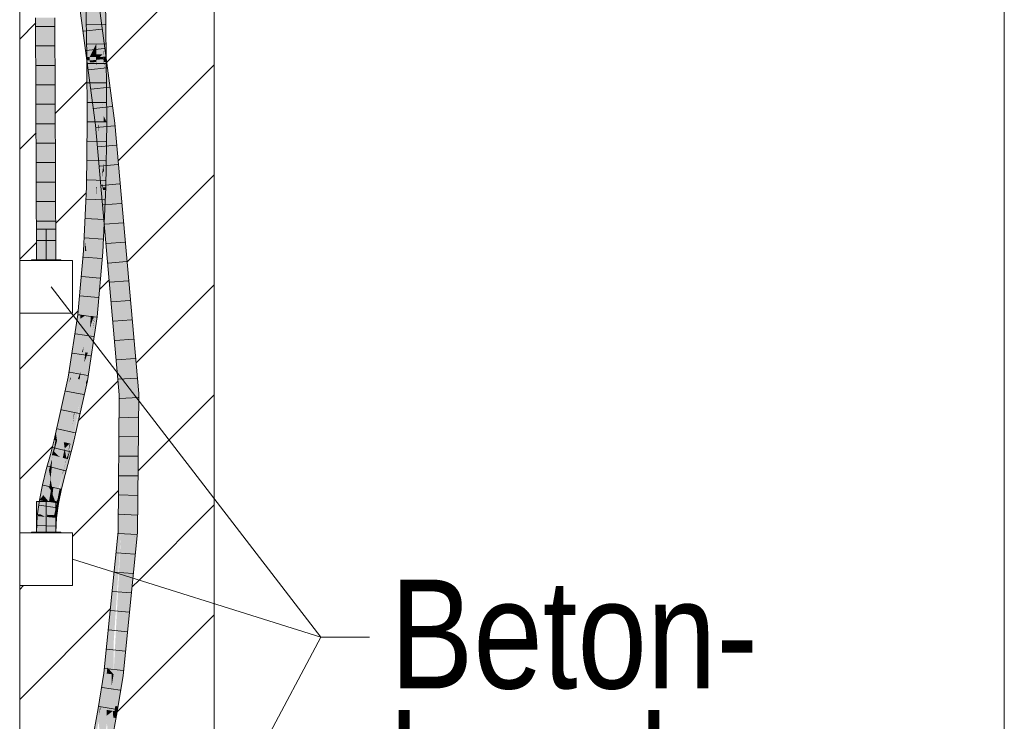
# Model space of a CAD drawing. Extents: x -620 to 3480, y 62 to 1102.
# Tile 121 of 256: x 178 to 191, y 707 to 716. Entities that reach past the tile are written whole.
import ezdxf
from ezdxf.lldxf.tags import DXFTag

# ---------------------------------------------------------------- set-up
doc = ezdxf.new("R2010")
doc.units = 0
doc.layers.get('0').update_dxf_attribs({"lineweight": 13})
for name, color, linetype, lineweight, true_color in [('E_Betonbaudose', 1, 'Continuous', 13, 0xff0000), ('E_Detail_Beschriftung', 7, 'Continuous', 13, 0x009900), ('E_Detail_Wandschraffur', 7, 'Continuous', 5, 0xc0c0c0), ('E_Leerrohr 25-A06G9STU8I', 7, 'Continuous', 9, 0xff8000), ('E_Leerrohr 25-Shading', 7, 'Continuous', 9, 0xff8000)]:
    doc.layers.add(name, color=color, linetype=linetype, lineweight=lineweight, true_color=true_color)
doc.layers.add('E_Detail_Linie_Text_Bem', color=7, linetype='Continuous', lineweight=13)
doc.styles.get("Standard").update_dxf_attribs({"font": 'ARIALN.TTF'})
tags = doc.linetypes.add('fein_strichliert', pattern=[4, 1, -2, 1]).pattern_tags.tags
tags[8:9] = [DXFTag(74, 4), DXFTag(75, 0), DXFTag(340, '0'), DXFTag(46, 0.0), DXFTag(50, 0.0), DXFTag(44, 0.0), DXFTag(45, 0.0)]
tags[6:7] = [DXFTag(74, 4), DXFTag(75, 0), DXFTag(340, '0'), DXFTag(46, 0.0), DXFTag(50, 0.0), DXFTag(44, 0.0), DXFTag(45, 0.0)]
tags[4:5] = [DXFTag(74, 4), DXFTag(75, 0), DXFTag(340, '0'), DXFTag(46, 0.0), DXFTag(50, 0.0), DXFTag(44, 0.0), DXFTag(45, 0.0)]
tags = doc.linetypes.add('fein_strichliert-A06G9STX8I', pattern=[4, 1, -2, 1]).pattern_tags.tags
tags[8:9] = [DXFTag(74, 4), DXFTag(75, 0), DXFTag(340, '0'), DXFTag(46, 0.0), DXFTag(50, 0.0), DXFTag(44, 0.0), DXFTag(45, 0.0)]
tags[6:7] = [DXFTag(74, 4), DXFTag(75, 0), DXFTag(340, '0'), DXFTag(46, 0.0), DXFTag(50, 0.0), DXFTag(44, 0.0), DXFTag(45, 0.0)]
tags[4:5] = [DXFTag(74, 4), DXFTag(75, 0), DXFTag(340, '0'), DXFTag(46, 0.0), DXFTag(50, 0.0), DXFTag(44, 0.0), DXFTag(45, 0.0)]
tags = doc.linetypes.add('STRICHPUNKT2-A06G9STV8I', pattern=[12.7, 6.35, -3.175, 0, -3.175]).pattern_tags.tags
tags[10:11] = [DXFTag(74, 4), DXFTag(75, 0), DXFTag(340, '0'), DXFTag(46, 0.0), DXFTag(50, 0.0), DXFTag(44, 0.0), DXFTag(45, 0.0)]
tags[8:9] = [DXFTag(74, 4), DXFTag(75, 0), DXFTag(340, '0'), DXFTag(46, 0.0), DXFTag(50, 0.0), DXFTag(44, 0.0), DXFTag(45, 0.0)]
tags[6:7] = [DXFTag(74, 4), DXFTag(75, 0), DXFTag(340, '0'), DXFTag(46, 0.0), DXFTag(50, 0.0), DXFTag(44, 0.0), DXFTag(45, 0.0)]
tags[4:5] = [DXFTag(74, 4), DXFTag(75, 0), DXFTag(340, '0'), DXFTag(46, 0.0), DXFTag(50, 0.0), DXFTag(44, 0.0), DXFTag(45, 0.0)]

# ---------------------------------------------------------------- blocks, each defined once
blk = doc.blocks.new('Shading-A06G9SG38I', base_point=(178.739, 735.424))
at = {"layer": 'E_Leerrohr 25-Shading', "color": 31, "true_color": 0xfabd7f}
for points in [[(179.161, 716.267), (179.362, 715.426), (179.248, 716.278)], [(179.45, 715.43), (179.336, 716.29), (179.362, 715.426), (179.248, 716.278)], [(179.357, 715.542), (179.368, 715.563), (179.304, 716.27), (179.358, 716.271)], [(179.456, 715.562), (179.446, 716.272), (179.368, 715.563), (179.358, 716.271)], [(179.161, 716.267), (179.359, 715.355), (179.362, 715.426), (179.364, 715.356)], [(179.359, 715.355), (179.161, 716.267), (179.283, 715.35)], [(179.282, 715.394), (179.357, 715.542), (179.27, 716.269), (179.304, 716.27)], [(178.635, 712.786), (178.723, 712.786), (178.622, 715.899), (178.71, 715.899)], [(178.71, 715.899), (178.723, 712.786), (178.719, 715.899)], [(178.719, 715.899), (178.723, 712.786), (178.732, 715.899)], [(178.723, 712.786), (178.812, 712.786), (178.732, 715.899), (178.799, 715.899)], [(179.365, 715.395), (179.366, 715.426), (179.282, 715.394), (179.357, 715.542)], [(179.366, 715.426), (179.368, 715.563), (179.357, 715.542)], [(179.37, 715.395), (179.368, 715.563), (179.365, 715.395)], [(179.459, 715.396), (179.456, 715.562), (179.37, 715.395), (179.368, 715.563)], [(179.365, 715.395), (179.282, 715.394), (179.348, 714.555), (179.287, 714.556)], [(179.376, 714.555), (179.37, 715.395), (179.348, 714.555), (179.365, 715.395)], [(179.365, 715.356), (179.362, 715.426), (179.364, 715.356)], [(179.371, 715.356), (179.362, 715.426), (179.365, 715.356)], [(179.362, 715.426), (179.371, 715.356), (179.366, 715.426)], [(179.371, 715.356), (179.45, 715.43), (179.366, 715.426)], [(179.459, 715.365), (179.459, 715.396), (179.371, 715.359), (179.37, 715.395)], [(179.37, 715.395), (179.376, 714.555), (179.379, 714.555)], [(179.45, 715.43), (179.371, 715.356), (179.459, 715.363), (179.453, 714.74)], [(179.286, 715.323), (179.365, 715.329), (179.283, 715.35), (179.359, 715.355)], [(179.286, 715.323), (179.393, 714.522), (179.329, 715.326)], [(179.393, 714.522), (179.365, 715.329), (179.329, 715.326)], [(179.359, 715.355), (179.365, 715.329), (179.364, 715.356)], [(179.365, 715.329), (179.366, 715.329), (179.364, 715.356), (179.365, 715.356)], [(179.371, 715.356), (179.365, 715.356), (179.377, 715.272)], [(179.377, 715.272), (179.365, 715.356), (179.428, 714.526), (179.4, 714.523)], [(179.4, 714.523), (179.366, 715.329), (179.393, 714.522), (179.365, 715.329)], [(179.371, 715.359), (179.464, 714.555), (179.459, 715.365)], [(179.371, 715.359), (179.376, 714.883), (179.464, 714.555), (179.401, 714.555)], [(179.447, 714.781), (179.371, 715.356), (179.377, 715.272), (179.371, 715.356)], [(179.454, 714.529), (179.448, 714.777), (179.428, 714.526), (179.377, 715.272)], [(179.447, 714.781), (179.377, 715.272), (179.448, 714.777)], [(179.453, 714.74), (179.481, 714.532), (179.459, 715.363), (179.478, 715.222)], [(179.568, 714.541), (179.478, 715.222), (179.515, 714.535)], [(179.478, 715.222), (179.481, 714.532), (179.515, 714.535)], [(179.376, 714.883), (179.379, 714.555), (179.401, 714.555)], [(179.448, 714.777), (179.453, 714.74), (179.447, 714.781)], [(179.453, 714.74), (179.448, 714.777), (179.46, 714.529), (179.454, 714.529)], [(179.46, 714.529), (179.481, 714.532), (179.453, 714.74)], [(179.348, 714.555), (179.287, 714.556), (179.323, 713.722), (179.277, 713.724)], [(179.365, 713.721), (179.376, 714.555), (179.323, 713.722), (179.348, 714.555)], [(179.376, 714.555), (179.365, 713.721), (179.373, 713.721)], [(179.379, 713.721), (179.379, 714.555), (179.373, 713.721), (179.376, 714.555)], [(179.379, 713.721), (179.401, 714.555), (179.379, 714.555)], [(179.379, 713.721), (179.447, 713.719), (179.401, 714.555), (179.45, 713.882)], [(179.4, 714.523), (179.393, 714.522), (179.403, 714.411)], [(179.446, 713.919), (179.454, 713.975), (179.4, 714.523), (179.428, 714.526)], [(179.446, 713.919), (179.4, 714.523), (179.403, 714.411)], [(179.401, 714.555), (179.45, 713.882), (179.427, 714.555), (179.451, 713.919)], [(179.451, 713.919), (179.463, 714.555), (179.427, 714.555)], [(179.454, 713.975), (179.463, 714.03), (179.428, 714.526), (179.454, 714.529)], [(179.453, 713.864), (179.463, 714.555), (179.451, 713.919)], [(179.463, 714.555), (179.453, 713.848), (179.464, 714.555), (179.455, 713.824)], [(179.46, 714.529), (179.454, 714.529), (179.475, 713.92), (179.465, 713.92)], [(179.475, 713.92), (179.535, 713.922), (179.46, 714.529), (179.481, 714.532)], [(179.515, 714.535), (179.481, 714.532), (179.535, 713.922)], [(179.877, 711.065), (179.568, 714.541), (179.535, 713.922), (179.515, 714.535)], [(179.46, 713.92), (179.463, 714.03), (179.457, 713.92), (179.454, 713.975)], [(179.465, 713.92), (179.463, 714.03), (179.46, 713.92)], [(179.454, 713.975), (179.446, 713.919), (179.457, 713.92)], [(179.449, 713.919), (179.446, 713.919), (179.45, 713.877)], [(179.455, 713.856), (179.449, 713.919), (179.455, 713.824), (179.45, 713.877)], [(179.454, 713.919), (179.449, 713.919), (179.455, 713.856)], [(179.449, 713.833), (179.451, 713.719), (179.45, 713.882), (179.453, 713.848)], [(179.45, 713.882), (179.453, 713.848), (179.451, 713.919), (179.453, 713.864)], [(179.469, 713.692), (179.465, 713.92), (179.455, 713.856), (179.454, 713.919)], [(179.474, 713.92), (179.465, 713.92), (179.484, 713.52), (179.469, 713.692)], [(179.475, 713.92), (179.474, 713.92), (179.485, 713.525), (179.484, 713.52)], [(179.483, 713.92), (179.475, 713.92), (179.492, 713.585), (179.485, 713.525)], [(179.492, 713.585), (179.535, 713.922), (179.483, 713.92)], [(179.535, 713.922), (179.492, 713.585), (179.7, 711.055), (179.499, 713.351)], [(179.877, 711.065), (179.535, 713.922), (179.788, 711.06)], [(179.535, 713.922), (179.7, 711.055), (179.788, 711.06)], [(179.447, 713.719), (179.451, 713.719), (179.449, 713.833)], [(179.453, 713.848), (179.451, 713.719), (179.455, 713.824), (179.453, 713.719)], [(179.469, 713.692), (179.455, 713.856), (179.47, 713.655), (179.455, 713.824)], [(179.323, 713.722), (179.277, 713.724), (179.285, 712.896), (179.239, 712.899)], [(179.328, 712.893), (179.365, 713.721), (179.285, 712.896), (179.323, 713.722)], [(179.365, 713.721), (179.328, 712.893), (179.341, 712.892)], [(179.371, 713.622), (179.365, 713.721), (179.357, 712.891), (179.341, 712.892)], [(179.357, 712.891), (179.367, 712.89), (179.371, 713.622), (179.377, 713.53)], [(179.373, 713.721), (179.365, 713.721), (179.371, 713.622)], [(179.379, 713.721), (179.373, 713.721), (179.377, 713.53), (179.371, 713.622)], [(179.377, 713.53), (179.447, 713.719), (179.379, 713.721)], [(179.377, 713.53), (179.416, 712.887), (179.447, 713.719), (179.427, 713.141)], [(179.447, 713.719), (179.427, 713.141), (179.451, 713.719), (179.452, 713.685)], [(179.452, 713.685), (179.453, 713.719), (179.451, 713.719)], [(179.47, 713.655), (179.485, 713.481), (179.469, 713.692), (179.484, 713.52)], [(179.367, 712.89), (179.416, 712.887), (179.377, 713.53)], [(179.492, 713.585), (179.484, 713.52), (179.499, 713.351)], [(179.484, 713.52), (179.485, 713.481), (179.499, 713.351), (179.5, 713.314)], [(179.5, 713.314), (179.7, 711.055), (179.499, 713.351)], [(179.263, 712.897), (179.239, 712.899), (179.17, 712.081), (179.165, 712.081)], [(179.229, 712.074), (179.285, 712.896), (179.17, 712.081), (179.263, 712.897)], [(179.253, 712.071), (179.328, 712.893), (179.229, 712.074), (179.285, 712.896)], [(179.328, 712.893), (179.253, 712.071), (179.272, 712.069)], [(179.298, 712.065), (179.341, 712.892), (179.272, 712.069), (179.328, 712.893)], [(179.322, 712.063), (179.357, 712.891), (179.298, 712.065), (179.341, 712.892)], [(179.335, 712.061), (179.367, 712.89), (179.322, 712.063), (179.357, 712.891)], [(179.341, 712.06), (179.416, 712.887), (179.335, 712.061), (179.367, 712.89)], [(179.044, 711.271), (179.054, 711.269), (179.165, 712.081), (179.163, 712.029)], [(179.163, 712.029), (179.054, 711.269), (179.139, 711.448), (179.106, 711.259)], [(179.229, 712.074), (179.163, 712.029), (179.204, 711.819), (179.139, 711.448)], [(179.165, 712.081), (179.163, 712.029), (179.17, 712.081)], [(179.163, 712.029), (179.229, 712.074), (179.17, 712.081)], [(179.183, 711.601), (179.253, 712.071), (179.229, 712.074)], [(179.253, 712.071), (179.183, 711.601), (179.205, 711.668)], [(179.244, 711.787), (179.272, 712.069), (179.205, 711.668), (179.253, 712.071)], [(179.286, 711.912), (179.298, 712.065), (179.244, 711.787), (179.272, 712.069)], [(179.304, 711.817), (179.318, 712.01), (179.26, 711.594), (179.286, 711.912)], [(179.322, 712.063), (179.298, 712.065), (179.318, 712.01), (179.286, 711.912)], [(179.335, 712.061), (179.318, 712.01), (179.33, 711.989), (179.304, 711.817)], [(179.318, 712.01), (179.335, 712.061), (179.322, 712.063)], [(179.33, 711.989), (179.341, 712.06), (179.335, 712.061)], [(179.26, 711.594), (179.286, 711.912), (179.226, 711.597), (179.244, 711.787)], [(179.139, 711.448), (179.131, 711.255), (179.204, 711.819), (179.183, 711.601)], [(179.226, 711.597), (179.244, 711.787), (179.196, 711.6), (179.205, 711.668)], [(179.304, 711.817), (179.26, 711.594), (179.271, 711.593)], [(179.196, 711.6), (179.183, 711.601), (179.166, 711.348), (179.131, 711.255)], [(179.226, 711.597), (179.196, 711.6), (179.214, 711.472), (179.166, 711.348)], [(179.205, 711.668), (179.183, 711.601), (179.196, 711.6)], [(179.26, 711.594), (179.214, 711.472), (179.218, 711.238), (179.191, 711.243)], [(179.214, 711.472), (179.26, 711.594), (179.226, 711.597)], [(179.26, 711.594), (179.218, 711.238), (179.247, 711.436)], [(179.247, 711.436), (179.271, 711.593), (179.26, 711.594)], [(179.191, 711.243), (179.214, 711.472), (179.154, 711.25), (179.166, 711.348)], [(179.106, 711.259), (179.131, 711.255), (179.139, 711.448)], [(179.166, 711.348), (179.131, 711.255), (179.154, 711.25)], [(178.991, 710.916), (179.054, 711.269), (178.864, 710.464), (179.044, 711.271)], [(178.908, 710.454), (178.933, 710.448), (179.054, 711.269), (179.106, 711.259)], [(179.106, 711.259), (178.933, 710.448), (179.035, 710.828), (178.945, 710.445)], [(179.106, 711.259), (179.035, 710.828), (179.131, 711.255)], [(179.051, 710.825), (179.131, 711.255), (179.035, 710.828)], [(179.064, 710.673), (179.036, 710.424), (179.191, 711.243), (179.151, 710.941)], [(179.081, 710.818), (179.131, 711.255), (179.051, 710.825)], [(179.064, 710.673), (179.191, 711.243), (179.154, 711.25)], [(179.154, 711.25), (179.131, 711.255), (179.087, 710.817), (179.081, 710.818)], [(179.151, 710.941), (179.218, 711.238), (179.191, 711.243)], [(179.788, 711.06), (179.7, 711.055), (179.775, 709.288), (179.686, 709.292)], [(179.788, 711.06), (179.788, 711.06), (179.86, 709.283), (179.775, 709.288)], [(179.863, 709.283), (179.877, 711.065), (179.86, 709.283), (179.788, 711.06)], [(178.908, 710.454), (178.991, 710.916), (178.864, 710.464)], [(178.991, 710.916), (178.864, 710.464), (178.864, 710.464)], [(178.945, 710.445), (178.95, 710.444), (179.035, 710.828)], [(178.978, 710.438), (179.051, 710.825), (178.95, 710.444), (179.035, 710.828)], [(179.064, 710.673), (179.081, 710.818), (178.978, 710.438), (179.051, 710.825)], [(179.081, 710.818), (179.064, 710.673), (179.087, 710.817)], [(179.064, 710.673), (178.978, 710.438), (179.026, 710.427)], [(179.026, 710.427), (179.036, 710.424), (179.064, 710.673)], [(178.825, 710.322), (178.872, 710.277), (178.864, 710.464), (178.908, 710.454)], [(178.908, 710.454), (178.872, 710.277), (178.933, 710.448), (178.889, 710.261)], [(178.933, 710.448), (178.889, 710.261), (178.945, 710.445), (178.896, 710.255)], [(178.896, 710.255), (178.898, 710.253), (178.945, 710.445), (178.95, 710.444)], [(178.95, 710.444), (178.898, 710.253), (178.902, 710.252)], [(178.95, 710.444), (178.902, 710.252), (178.962, 710.362), (178.937, 710.242)], [(178.937, 710.242), (178.983, 710.23), (178.962, 710.362)], [(178.95, 710.444), (178.962, 710.362), (178.978, 710.438)], [(178.962, 710.362), (179.026, 710.427), (178.978, 710.438)], [(178.962, 710.362), (178.983, 710.23), (179.026, 710.427), (179.005, 710.31)], [(179.005, 710.31), (179.036, 710.424), (179.026, 710.427)], [(178.8, 710.229), (178.76, 710.083), (178.788, 710.076)], [(178.791, 710.075), (178.8, 710.229), (178.788, 710.076)], [(178.791, 710.075), (178.817, 710.275), (178.8, 710.229), (178.812, 710.276)], [(178.806, 710.072), (178.821, 710.274), (178.791, 710.075), (178.817, 710.275)], [(178.806, 710.072), (178.829, 710.065), (178.821, 710.274), (178.869, 710.261)], [(178.822, 710.311), (178.812, 710.276), (178.817, 710.275)], [(178.821, 710.274), (178.825, 710.322), (178.817, 710.275), (178.822, 710.311)], [(178.821, 710.274), (178.869, 710.261), (178.825, 710.322), (178.872, 710.277)], [(178.869, 710.261), (178.829, 710.065), (178.887, 710.256), (178.842, 710.062)], [(178.887, 710.256), (178.842, 710.062), (178.896, 710.253), (178.846, 710.061)], [(178.846, 710.061), (178.898, 710.253), (178.896, 710.253)], [(178.902, 710.252), (178.898, 710.253), (178.854, 710.059), (178.846, 710.061)], [(178.897, 710.048), (178.937, 710.242), (178.854, 710.059), (178.902, 710.252)], [(178.872, 710.277), (178.869, 710.261), (178.889, 710.261), (178.887, 710.256)], [(178.889, 710.261), (178.887, 710.256), (178.896, 710.255), (178.896, 710.253)], [(178.896, 710.253), (178.898, 710.253), (178.896, 710.255)], [(178.931, 710.039), (178.983, 710.23), (178.897, 710.048), (178.937, 710.242)], [(178.76, 710.081), (178.712, 709.888), (178.746, 709.881)], [(178.76, 710.081), (178.746, 709.881), (178.779, 709.975), (178.767, 709.876)], [(178.788, 710.076), (178.76, 710.083), (178.779, 709.975), (178.76, 710.081)], [(178.788, 710.076), (178.779, 709.975), (178.783, 710.008)], [(178.779, 709.975), (178.793, 709.898), (178.791, 710.075), (178.806, 710.072)], [(178.791, 710.075), (178.788, 710.076), (178.783, 710.008)], [(178.793, 709.898), (178.798, 709.869), (178.806, 710.072), (178.846, 710.061)], [(178.767, 709.876), (178.791, 709.871), (178.779, 709.975), (178.793, 709.898)], [(178.846, 710.061), (178.846, 710.061), (178.817, 709.865), (178.798, 709.869)], [(178.817, 709.865), (178.859, 709.855), (178.846, 710.061), (178.897, 710.048)], [(178.859, 709.855), (178.885, 709.85), (178.897, 710.048), (178.931, 710.039)], [(178.687, 709.762), (178.735, 709.704), (178.712, 709.888), (178.746, 709.881)], [(178.765, 709.853), (178.746, 709.881), (178.749, 709.688), (178.735, 709.704)], [(178.767, 709.876), (178.746, 709.881), (178.765, 709.853)], [(178.759, 709.676), (178.784, 709.824), (178.749, 709.688), (178.765, 709.853)], [(178.759, 709.676), (178.788, 709.819), (178.784, 709.824)], [(178.788, 709.819), (178.759, 709.676), (178.809, 709.668)], [(178.791, 709.871), (178.767, 709.876), (178.788, 709.819), (178.765, 709.853)], [(178.788, 709.819), (178.798, 709.869), (178.791, 709.871)], [(178.788, 709.819), (178.805, 709.772), (178.798, 709.869), (178.817, 709.865)], [(178.805, 709.772), (178.788, 709.819), (178.8, 709.731)], [(178.791, 709.871), (178.798, 709.869), (178.793, 709.898)], [(178.805, 709.772), (178.847, 709.661), (178.817, 709.865), (178.885, 709.85)], [(178.687, 709.762), (178.672, 709.691), (178.697, 709.686)], [(178.697, 709.686), (178.734, 709.68), (178.687, 709.762), (178.735, 709.704)], [(178.735, 709.704), (178.734, 709.68), (178.749, 709.688), (178.748, 709.678)], [(178.809, 709.668), (178.847, 709.661), (178.8, 709.731), (178.805, 709.772)], [(178.716, 709.483), (178.697, 709.686), (178.648, 709.516), (178.672, 709.691)], [(178.716, 709.483), (178.726, 709.482), (178.697, 709.686), (178.734, 709.68)], [(178.734, 709.68), (178.726, 709.482), (178.737, 709.51), (178.733, 709.482)], [(178.734, 709.68), (178.737, 709.51), (178.748, 709.678)], [(178.737, 709.51), (178.759, 709.676), (178.748, 709.678)], [(178.811, 709.506), (178.759, 709.676), (178.737, 709.51)], [(178.748, 709.678), (178.759, 709.676), (178.749, 709.688)], [(178.759, 709.676), (178.811, 709.506), (178.809, 709.668), (178.825, 709.505)], [(178.825, 709.502), (178.847, 709.661), (178.809, 709.668)], [(178.635, 709.286), (178.652, 709.286), (178.645, 709.49), (178.649, 709.49)], [(178.648, 709.516), (178.645, 709.49), (178.649, 709.49)], [(178.716, 709.483), (178.648, 709.516), (178.649, 709.49)], [(178.652, 709.286), (178.723, 709.286), (178.649, 709.49), (178.716, 709.483)], [(178.716, 709.483), (178.723, 709.286), (178.726, 709.482)], [(178.784, 709.477), (178.733, 709.482), (178.791, 709.286), (178.723, 709.286)], [(178.723, 709.286), (178.733, 709.482), (178.726, 709.482)], [(178.737, 709.51), (178.733, 709.482), (178.782, 709.508), (178.784, 709.477)], [(178.784, 709.477), (178.821, 709.474), (178.782, 709.508), (178.811, 709.506)], [(178.791, 709.286), (178.792, 709.286), (178.784, 709.477), (178.821, 709.474)], [(178.792, 709.286), (178.812, 709.286), (178.821, 709.474)], [(178.811, 709.506), (178.821, 709.474), (178.825, 709.505), (178.825, 709.502)], [(179.589, 707.836), (179.686, 709.292), (179.589, 708.332)], [(179.686, 709.292), (179.59, 707.459), (179.775, 709.288)], [(179.863, 709.283), (179.775, 709.288), (179.678, 707.449), (179.59, 707.459)], [(179.567, 708.114), (179.566, 707.486), (179.589, 708.332), (179.589, 707.836)], [(179.51, 707.549), (179.566, 707.486), (179.567, 708.114)], [(179.589, 707.836), (179.566, 707.486), (179.59, 707.459)], [(179.51, 707.549), (179.502, 707.469), (179.51, 707.468)], [(179.51, 707.468), (179.566, 707.461), (179.51, 707.549), (179.566, 707.486)], [(179.51, 707.468), (179.502, 707.469), (179.502, 707.003), (179.427, 707.016)], [(179.502, 707.003), (179.566, 707.461), (179.51, 707.468)], [(179.502, 707.003), (179.514, 707.001), (179.566, 707.461), (179.564, 707.305)], [(179.564, 707.305), (179.59, 707.459), (179.566, 707.461)], [(179.564, 707.305), (179.601, 706.986), (179.59, 707.458), (179.612, 707.052)], [(179.566, 707.461), (179.59, 707.459), (179.566, 707.486)], [(179.612, 707.052), (179.678, 707.449), (179.59, 707.458), (179.59, 707.459)], [(179.564, 707.305), (179.514, 707.001), (179.581, 706.989)], [(179.601, 706.986), (179.564, 707.305), (179.581, 706.989)], [(179.397, 706.853), (179.502, 707.003), (179.427, 707.016)], [(179.397, 706.853), (179.429, 706.539), (179.502, 707.003), (179.501, 706.929)], [(179.501, 706.929), (179.429, 706.539), (179.501, 706.926), (179.433, 706.538)], [(179.433, 706.538), (179.462, 706.532), (179.501, 706.926), (179.505, 706.836)], [(179.501, 706.929), (179.514, 707.001), (179.502, 707.003)], [(179.501, 706.929), (179.581, 706.989), (179.514, 707.001)], [(179.501, 706.929), (179.52, 706.544), (179.581, 706.989), (179.586, 706.902)], [(179.586, 706.902), (179.601, 706.986), (179.581, 706.989)]]:
    blk.add_solid(points, dxfattribs=at)
at = {"layer": 'E_Leerrohr 25-Shading', "color": 43, "true_color": 0xd7ab7f}
for points in [[(179.464, 715.351), (179.36, 716.293), (179.45, 715.43), (179.336, 716.29)], [(179.432, 715.848), (179.372, 716.294), (179.409, 715.847), (179.36, 716.293)], [(179.456, 715.562), (179.455, 716.272), (179.446, 716.272)], [(179.495, 715.397), (179.483, 716.273), (179.462, 715.396), (179.455, 716.272)], [(179.456, 715.562), (179.46, 715.454), (179.455, 716.272), (179.461, 715.535)], [(179.124, 716.262), (179.251, 715.314), (179.138, 716.264), (179.252, 715.314)], [(179.138, 716.264), (179.283, 715.35), (179.161, 716.267)], [(179.138, 716.264), (179.252, 715.314), (179.286, 715.323), (179.287, 715.316)], [(179.138, 716.264), (179.286, 715.323), (179.283, 715.35)], [(179.27, 716.269), (179.233, 716.269), (179.281, 715.394), (179.245, 715.394)], [(179.282, 715.394), (179.27, 716.269), (179.281, 715.394)], [(178.598, 712.786), (178.635, 712.786), (178.585, 715.898), (178.622, 715.899)], [(178.826, 715.899), (178.799, 715.899), (178.82, 712.786), (178.8, 715.664)], [(178.826, 715.899), (178.82, 712.786), (178.848, 712.786)], [(178.848, 712.786), (178.835, 715.899), (178.826, 715.899)], [(179.409, 715.847), (179.442, 715.554), (179.432, 715.848), (179.47, 715.556)], [(178.8, 715.664), (178.812, 712.786), (178.82, 712.786)], [(179.47, 715.556), (179.442, 715.554), (179.492, 715.392), (179.46, 715.389)], [(179.46, 715.454), (179.456, 715.562), (179.46, 715.431)], [(179.456, 715.562), (179.459, 715.396), (179.461, 715.396)], [(179.46, 715.454), (179.462, 715.396), (179.461, 715.535)], [(179.282, 715.353), (179.281, 715.394), (179.246, 715.35), (179.245, 715.394)], [(179.281, 715.394), (179.282, 715.353), (179.282, 715.394), (179.282, 715.353)], [(179.286, 714.556), (179.287, 714.556), (179.282, 715.394)], [(179.45, 715.43), (179.459, 715.363), (179.462, 715.363)], [(179.459, 715.365), (179.461, 715.396), (179.46, 715.396)], [(179.459, 715.365), (179.464, 714.632), (179.461, 715.396), (179.462, 715.31)], [(179.459, 715.396), (179.459, 715.365), (179.46, 715.396)], [(179.461, 715.396), (179.462, 715.396), (179.46, 715.431), (179.46, 715.454)], [(179.496, 715.365), (179.492, 715.392), (179.462, 715.363), (179.46, 715.389)], [(179.461, 715.396), (179.461, 715.365), (179.462, 715.396), (179.462, 715.365)], [(179.496, 715.367), (179.495, 715.397), (179.462, 715.365), (179.462, 715.396)], [(179.285, 714.556), (179.282, 715.353), (179.251, 714.556), (179.246, 715.35)], [(179.251, 715.314), (179.264, 715.211), (179.252, 715.314)], [(179.252, 715.314), (179.264, 715.211), (179.287, 715.316), (179.393, 714.522)], [(179.282, 715.353), (179.285, 714.556), (179.282, 715.353), (179.286, 714.556)], [(179.459, 715.363), (179.478, 715.222), (179.462, 715.363), (179.464, 715.351)], [(179.461, 715.365), (179.462, 715.31), (179.462, 715.365)], [(179.463, 715.051), (179.498, 715.051), (179.462, 715.365), (179.496, 715.367)], [(179.5, 715.332), (179.496, 715.365), (179.466, 715.329), (179.462, 715.363)], [(179.466, 715.329), (179.478, 715.222), (179.5, 715.332), (179.605, 714.544)], [(179.31, 714.935), (179.264, 715.211), (179.317, 714.817)], [(179.393, 714.522), (179.264, 715.211), (179.379, 714.521)], [(179.605, 714.544), (179.478, 715.222), (179.568, 714.541)], [(179.464, 714.632), (179.501, 714.555), (179.463, 715.051), (179.498, 715.051)], [(179.379, 714.521), (179.31, 714.935), (179.356, 714.519), (179.317, 714.817)], [(179.501, 714.555), (179.464, 714.632), (179.464, 714.555)], [(179.251, 714.556), (179.251, 714.556), (179.242, 713.725), (179.24, 713.725)], [(179.242, 713.725), (179.269, 713.724), (179.251, 714.556), (179.285, 714.556)], [(179.285, 714.556), (179.269, 713.724), (179.286, 714.556), (179.27, 713.724)], [(179.286, 714.556), (179.27, 713.724), (179.287, 714.556), (179.273, 713.724)], [(179.273, 713.724), (179.277, 713.724), (179.287, 714.556)], [(179.356, 714.519), (179.425, 713.828), (179.379, 714.521), (179.404, 714.294)], [(179.425, 713.828), (179.356, 714.519), (179.432, 713.663)], [(179.379, 714.521), (179.421, 714.145), (179.393, 714.522), (179.403, 714.411)], [(179.501, 714.555), (179.464, 714.555), (179.49, 713.718), (179.453, 713.719)], [(179.86, 711.661), (179.605, 714.544), (179.877, 711.065), (179.568, 714.541)], [(179.421, 714.145), (179.446, 713.919), (179.403, 714.411)], [(179.404, 714.294), (179.45, 713.877), (179.446, 713.919)], [(179.45, 713.877), (179.404, 714.294), (179.465, 713.423), (179.425, 713.828)], [(179.45, 713.877), (179.465, 713.423), (179.459, 713.685)], [(179.455, 713.824), (179.45, 713.877), (179.462, 713.636)], [(179.425, 713.828), (179.432, 713.663), (179.465, 713.423), (179.469, 713.25)], [(179.495, 713.124), (179.47, 713.655), (179.462, 713.636), (179.455, 713.824)], [(179.242, 713.725), (179.24, 713.725), (179.214, 713.147)], [(179.214, 713.147), (179.228, 713.014), (179.242, 713.725), (179.269, 713.724)], [(179.269, 713.724), (179.228, 713.014), (179.27, 713.724), (179.229, 713)], [(179.27, 713.724), (179.229, 713), (179.273, 713.724), (179.232, 712.975)], [(179.273, 713.724), (179.232, 712.975), (179.277, 713.724), (179.236, 712.935)], [(179.236, 712.935), (179.239, 712.899), (179.277, 713.724)], [(179.427, 713.141), (179.452, 712.885), (179.452, 713.685), (179.488, 713.684)], [(179.452, 713.685), (179.459, 713.685), (179.453, 713.719), (179.459, 713.718)], [(179.459, 713.685), (179.488, 713.684), (179.459, 713.718), (179.49, 713.718)], [(179.465, 713.423), (179.479, 713.281), (179.459, 713.685)], [(179.495, 713.124), (179.462, 713.636), (179.479, 713.281)], [(179.485, 713.481), (179.47, 713.655), (179.513, 712.937), (179.495, 713.124)], [(179.469, 713.25), (179.495, 712.95), (179.465, 713.423), (179.479, 713.281)], [(179.485, 713.481), (179.513, 712.937), (179.5, 713.314), (179.528, 712.793)], [(179.495, 713.124), (179.479, 713.281), (179.512, 712.765), (179.495, 712.95)], [(179.528, 712.793), (179.7, 711.055), (179.5, 713.314)], [(179.203, 712.901), (179.221, 712.9), (179.214, 713.147), (179.228, 713.014)], [(179.427, 713.141), (179.416, 712.887), (179.417, 712.887)], [(179.452, 712.885), (179.427, 713.141), (179.417, 712.887)], [(179.513, 712.937), (179.495, 713.124), (179.537, 712.481), (179.512, 712.765)], [(179.228, 713.014), (179.221, 712.9), (179.229, 713), (179.223, 712.9)], [(179.229, 713), (179.223, 712.9), (179.232, 712.975), (179.227, 712.9)], [(179.221, 712.9), (179.203, 712.901), (179.129, 712.092)], [(179.129, 712.092), (179.132, 712.091), (179.221, 712.9), (179.223, 712.9)], [(179.223, 712.9), (179.132, 712.091), (179.227, 712.9), (179.138, 712.089)], [(179.227, 712.9), (179.138, 712.089), (179.234, 712.899), (179.147, 712.087)], [(179.234, 712.899), (179.147, 712.087), (179.239, 712.899), (179.158, 712.084)], [(179.158, 712.084), (179.165, 712.081), (179.239, 712.899)], [(179.232, 712.975), (179.227, 712.9), (179.236, 712.935), (179.234, 712.899)], [(179.234, 712.899), (179.239, 712.899), (179.236, 712.935)], [(179.417, 712.887), (179.416, 712.887), (179.35, 712.059), (179.341, 712.06)], [(179.432, 712.665), (179.452, 712.885), (179.399, 712.666), (179.417, 712.887)], [(179.513, 712.937), (179.537, 712.481), (179.528, 712.793), (179.555, 712.276)], [(179.555, 712.276), (179.663, 711.053), (179.528, 712.793), (179.7, 711.055)], [(179.35, 712.059), (179.377, 712.056), (179.399, 712.666), (179.432, 712.665)], [(179.06, 711.43), (179.044, 711.271), (179.165, 712.081)], [(179.158, 712.082), (179.079, 711.624), (179.165, 712.081), (179.06, 711.43)], [(179.147, 712.084), (179.097, 711.803), (179.158, 712.082), (179.079, 711.624)], [(179.11, 711.936), (179.117, 712.003), (179.091, 711.831)], [(179.137, 712.085), (179.11, 711.936), (179.147, 712.084), (179.097, 711.803)], [(179.117, 712.003), (179.11, 711.936), (179.132, 712.085), (179.137, 712.085)], [(179.132, 712.085), (179.129, 712.086), (179.117, 712.003)], [(179.129, 712.086), (179.132, 712.085), (179.129, 712.092), (179.132, 712.091)], [(179.132, 712.091), (179.132, 712.085), (179.138, 712.089), (179.137, 712.085)], [(179.138, 712.089), (179.137, 712.085), (179.147, 712.087), (179.147, 712.084)], [(179.147, 712.087), (179.147, 712.084), (179.158, 712.084), (179.158, 712.082)], [(179.158, 712.082), (179.165, 712.081), (179.158, 712.084)], [(179.253, 711.232), (179.377, 712.056), (179.241, 711.234), (179.35, 712.059)], [(179.33, 711.989), (179.304, 711.817), (179.307, 711.802), (179.29, 711.708)], [(179.307, 711.802), (179.346, 712.029), (179.341, 712.06), (179.35, 712.059)], [(179.307, 711.802), (179.341, 712.06), (179.33, 711.989)], [(179.315, 711.851), (179.337, 711.962), (179.338, 711.987)], [(179.337, 711.962), (179.346, 712.029), (179.338, 711.987)], [(179.091, 711.831), (179.034, 711.452), (179.11, 711.936), (179.097, 711.803)], [(179.283, 711.595), (179.315, 711.851), (179.271, 711.596)], [(179.337, 711.962), (179.315, 711.851), (179.288, 711.593), (179.296, 711.697)], [(179.097, 711.803), (179.034, 711.452), (179.019, 711.275), (179.008, 711.278)], [(179.097, 711.803), (179.019, 711.275), (179.079, 711.624)], [(179.304, 711.817), (179.271, 711.593), (179.29, 711.708)], [(179.079, 711.624), (179.019, 711.275), (179.06, 711.43), (179.034, 711.273)], [(179.235, 711.235), (179.28, 711.594), (179.231, 711.236), (179.276, 711.594)], [(179.231, 711.236), (179.276, 711.594), (179.247, 711.436), (179.271, 711.593)], [(179.283, 711.595), (179.28, 711.594), (179.238, 711.235), (179.235, 711.235)], [(179.296, 711.697), (179.238, 711.235), (179.288, 711.593), (179.241, 711.234)], [(179.276, 711.595), (179.271, 711.596), (179.276, 711.594), (179.271, 711.593)], [(179.281, 711.595), (179.276, 711.595), (179.28, 711.594), (179.276, 711.594)], [(179.28, 711.594), (179.283, 711.595), (179.281, 711.595)], [(179.913, 711.067), (179.86, 711.661), (179.906, 711.067)], [(179.86, 711.661), (179.877, 711.065), (179.906, 711.067)], [(179.034, 711.273), (179.044, 711.271), (179.06, 711.43)], [(179.247, 711.436), (179.218, 711.238), (179.221, 711.238)], [(179.231, 711.236), (179.247, 711.436), (179.221, 711.238)], [(179.044, 711.271), (178.858, 710.501), (178.859, 710.496)], [(179.044, 711.271), (179.018, 711.21), (178.858, 710.501), (178.917, 710.807)], [(178.864, 710.464), (179.044, 711.271), (178.859, 710.496)], [(179.018, 711.21), (178.975, 711.106), (178.917, 710.807)], [(178.975, 711.106), (179.008, 711.278), (178.939, 710.969)], [(179.008, 711.278), (178.975, 711.106), (179.019, 711.275)], [(179.019, 711.275), (178.975, 711.106), (179.034, 711.273), (179.018, 711.21)], [(179.018, 711.21), (179.044, 711.271), (179.034, 711.273)], [(179.099, 710.538), (179.231, 711.236), (179.167, 710.953), (179.221, 711.238)], [(179.135, 710.701), (179.235, 711.235), (179.099, 710.538), (179.231, 711.236)], [(179.167, 710.953), (179.218, 711.238), (179.121, 710.713), (179.124, 710.74)], [(179.124, 710.74), (179.218, 711.238), (179.151, 710.941)], [(179.238, 711.235), (179.235, 711.235), (179.152, 710.779), (179.135, 710.701)], [(179.152, 710.779), (179.157, 710.798), (179.238, 711.235), (179.241, 711.234)], [(179.221, 711.238), (179.218, 711.238), (179.167, 710.953)], [(179.253, 711.232), (179.241, 711.234), (179.244, 711.191), (179.233, 711.192)], [(178.939, 710.969), (178.917, 710.807), (178.975, 711.106)], [(179.215, 711.099), (179.157, 710.798), (179.205, 711.015)], [(179.233, 711.192), (179.215, 711.099), (179.244, 711.191), (179.205, 711.015)], [(178.939, 710.969), (178.913, 710.854), (178.917, 710.807), (178.887, 710.69)], [(179.7, 711.055), (179.663, 711.053), (179.651, 709.294), (179.65, 709.294)], [(179.686, 709.292), (179.7, 711.055), (179.651, 709.294)], [(179.906, 711.067), (179.877, 711.065), (179.896, 709.281), (179.863, 709.283)], [(179.899, 709.281), (179.913, 711.067), (179.896, 709.281), (179.906, 711.067)], [(178.913, 710.854), (178.888, 710.742), (178.858, 710.501), (178.854, 710.526)], [(179.151, 710.941), (179.036, 710.424), (179.049, 710.421)], [(179.064, 710.418), (179.151, 710.941), (179.049, 710.421)], [(179.096, 710.525), (179.099, 710.538), (179.111, 710.637), (179.167, 710.953)], [(179.167, 710.953), (179.121, 710.713), (179.111, 710.637)], [(178.854, 710.526), (178.888, 710.742), (178.851, 710.546), (178.857, 710.604)], [(178.887, 710.69), (178.858, 710.501), (178.917, 710.807)], [(179.124, 710.74), (179.064, 710.418), (179.121, 710.713)], [(179.121, 710.713), (179.064, 710.418), (179.111, 710.637), (179.071, 710.416)], [(178.857, 710.604), (178.848, 710.564), (178.851, 710.546)], [(179.071, 710.416), (179.096, 710.525), (179.111, 710.637)], [(178.834, 710.471), (178.828, 710.473), (178.797, 710.28), (178.777, 710.285)], [(178.843, 710.469), (178.834, 710.471), (178.831, 710.395), (178.797, 710.28)], [(178.822, 710.311), (178.852, 710.467), (178.834, 710.405)], [(178.852, 710.467), (178.822, 710.311), (178.827, 710.333)], [(178.825, 710.322), (178.864, 710.464), (178.852, 710.467)], [(178.848, 710.564), (178.828, 710.473), (178.834, 710.471)], [(178.843, 710.469), (178.831, 710.395), (178.837, 710.425)], [(178.851, 710.546), (178.848, 710.564), (178.843, 710.469), (178.834, 710.471)], [(178.845, 710.469), (178.837, 710.425), (178.852, 710.467), (178.834, 710.405)], [(178.845, 710.469), (178.843, 710.469), (178.837, 710.425)], [(178.854, 710.526), (178.851, 710.546), (178.845, 710.469), (178.843, 710.469)], [(178.845, 710.469), (178.852, 710.467), (178.854, 710.526), (178.858, 710.501)], [(178.854, 710.476), (178.852, 710.467), (178.859, 710.496), (178.864, 710.464)], [(178.858, 710.501), (178.854, 710.476), (178.859, 710.496)], [(178.831, 710.395), (178.797, 710.28), (178.809, 710.277)], [(178.809, 710.277), (178.822, 710.311), (178.831, 710.395), (178.834, 710.405)], [(178.822, 710.311), (178.825, 710.322), (178.827, 710.333)], [(178.837, 710.425), (178.831, 710.395), (178.834, 710.405)], [(178.995, 710.227), (179.033, 710.355), (178.985, 710.229), (178.989, 710.243)], [(178.989, 710.243), (179.033, 710.355), (179.036, 710.424), (179.049, 710.421)], [(178.989, 710.243), (179.036, 710.424), (179.005, 710.31)], [(179.002, 710.224), (179.033, 710.355), (178.995, 710.227)], [(179.018, 710.22), (179.064, 710.418), (179.002, 710.224), (179.049, 710.421)], [(179.018, 710.22), (179.071, 710.416), (179.018, 710.22), (179.064, 710.418)], [(178.797, 710.28), (178.777, 710.285), (178.76, 710.083), (178.725, 710.092)], [(178.76, 710.083), (178.809, 710.277), (178.797, 710.28)], [(178.76, 710.083), (178.76, 710.083), (178.809, 710.277), (178.8, 710.229)], [(178.8, 710.229), (178.812, 710.276), (178.809, 710.277)], [(178.822, 710.311), (178.809, 710.277), (178.812, 710.276)], [(178.983, 710.23), (178.931, 710.039), (178.978, 710.208)], [(178.931, 710.039), (178.933, 710.039), (178.978, 710.208), (178.962, 710.141)], [(178.957, 710.032), (179.002, 710.224), (178.938, 710.037), (178.995, 710.227)], [(178.939, 710.042), (178.995, 710.227), (178.985, 710.229)], [(178.967, 710.03), (179.018, 710.22), (178.957, 710.032), (179.002, 710.224)], [(178.985, 710.229), (178.962, 710.141), (178.971, 710.172)], [(178.985, 710.229), (178.984, 710.229), (178.962, 710.141), (178.978, 710.208)], [(178.984, 710.229), (178.983, 710.23), (178.978, 710.208)], [(179.005, 710.31), (178.983, 710.23), (178.995, 710.268), (178.986, 710.237)], [(178.986, 710.237), (178.983, 710.23), (178.984, 710.229)], [(178.985, 710.229), (178.989, 710.243), (178.984, 710.229), (178.986, 710.237)], [(178.986, 710.237), (178.989, 710.243), (178.995, 710.268)], [(178.76, 710.083), (178.725, 710.092), (178.712, 709.888), (178.676, 709.896)], [(178.933, 710.039), (178.938, 710.037), (178.962, 710.141)], [(178.962, 710.141), (178.938, 710.037), (178.971, 710.172), (178.939, 710.042)], [(178.887, 709.849), (178.938, 710.037), (178.885, 709.85), (178.933, 710.039)], [(178.933, 710.039), (178.931, 710.039), (178.885, 709.85)], [(178.896, 709.847), (178.916, 709.843), (178.938, 710.037), (178.957, 710.032)], [(178.92, 709.842), (178.967, 710.03), (178.916, 709.843), (178.957, 710.032)], [(178.687, 709.762), (178.712, 709.888), (178.636, 709.697), (178.676, 709.896)], [(178.885, 709.85), (178.847, 709.661), (178.887, 709.849), (178.847, 709.661)], [(178.887, 709.849), (178.847, 709.661), (178.896, 709.847), (178.871, 709.715)], [(178.871, 709.715), (178.907, 709.792), (178.896, 709.847), (178.916, 709.843)], [(178.907, 709.792), (178.913, 709.806), (178.916, 709.843), (178.92, 709.842)], [(178.662, 709.692), (178.636, 709.697), (178.616, 709.493), (178.609, 709.493)], [(178.648, 709.516), (178.672, 709.691), (178.621, 709.517), (178.662, 709.692)], [(178.687, 709.762), (178.636, 709.697), (178.662, 709.692)], [(178.672, 709.691), (178.687, 709.762), (178.662, 709.692)], [(178.847, 709.661), (178.861, 709.659), (178.871, 709.715)], [(178.861, 709.659), (178.907, 709.792), (178.871, 709.715)], [(178.861, 709.659), (178.862, 709.659), (178.907, 709.792), (178.905, 709.783)], [(178.862, 709.659), (178.879, 709.656), (178.913, 709.806), (178.888, 709.682)], [(178.905, 709.783), (178.913, 709.806), (178.907, 709.792)], [(178.825, 709.502), (178.86, 709.652), (178.847, 709.661), (178.861, 709.659)], [(178.862, 709.659), (178.826, 709.505), (178.879, 709.656), (178.843, 709.504)], [(178.879, 709.656), (178.843, 709.504), (178.883, 709.655), (178.862, 709.503)], [(178.86, 709.652), (178.862, 709.659), (178.861, 709.659)], [(178.879, 709.656), (178.883, 709.655), (178.888, 709.682)], [(178.616, 709.493), (178.609, 709.493), (178.598, 709.286)], [(178.635, 709.286), (178.645, 709.49), (178.598, 709.286), (178.616, 709.493)], [(178.616, 709.493), (178.645, 709.49), (178.621, 709.517), (178.648, 709.516)], [(178.836, 709.472), (178.821, 709.474), (178.82, 709.286), (178.812, 709.286)], [(178.848, 709.286), (178.857, 709.47), (178.82, 709.286), (178.836, 709.472)], [(178.821, 709.474), (178.836, 709.472), (178.825, 709.502), (178.84, 709.488)], [(178.826, 709.505), (178.825, 709.502), (178.843, 709.504), (178.84, 709.488)], [(178.836, 709.472), (178.857, 709.47), (178.84, 709.488)], [(178.843, 709.504), (178.84, 709.488), (178.862, 709.503), (178.857, 709.47)], [(179.599, 708.568), (179.589, 708.332), (179.686, 709.292)], [(179.651, 709.294), (179.615, 708.948), (179.686, 709.292), (179.599, 708.568)], [(179.615, 708.948), (179.651, 709.294), (179.646, 709.253)], [(179.651, 709.294), (179.65, 709.294), (179.646, 709.253)], [(179.678, 707.449), (179.714, 707.445), (179.86, 709.253), (179.854, 709.175)], [(179.86, 709.245), (179.854, 709.175), (179.857, 708.865), (179.763, 707.929)], [(179.86, 709.253), (179.854, 709.175), (179.86, 709.253), (179.86, 709.245)], [(179.88, 709.085), (179.863, 709.283), (179.857, 708.865), (179.86, 709.245)], [(179.86, 709.245), (179.863, 709.283), (179.86, 709.253)], [(179.863, 709.283), (179.88, 709.085), (179.896, 709.281)], [(179.88, 709.085), (179.899, 709.281), (179.896, 709.281)], [(179.854, 709.175), (179.714, 707.445), (179.763, 707.929)], [(179.594, 708.745), (179.567, 708.114), (179.615, 708.948), (179.589, 708.332)], [(179.54, 708.213), (179.51, 707.549), (179.594, 708.745), (179.567, 708.114)], [(179.502, 707.469), (179.51, 707.549), (179.466, 707.473), (179.54, 708.213)], [(179.428, 707.055), (179.427, 707.016), (179.502, 707.469)], [(179.433, 707.279), (179.428, 707.055), (179.466, 707.473), (179.502, 707.469)], [(179.621, 707.051), (179.678, 707.449), (179.672, 707.413)], [(179.621, 707.051), (179.649, 707.049), (179.678, 707.449), (179.714, 707.445)], [(179.612, 707.052), (179.621, 707.051), (179.672, 707.413)], [(179.433, 707.279), (179.391, 707.022), (179.412, 707.019)], [(179.412, 707.019), (179.421, 707.017), (179.433, 707.279), (179.428, 707.055)], [(179.421, 707.017), (179.427, 707.016), (179.428, 707.055)], [(179.637, 706.979), (179.649, 707.049), (179.601, 706.986), (179.612, 707.052)], [(179.342, 706.555), (179.391, 707.022), (179.306, 706.562)], [(179.342, 706.555), (179.397, 706.853), (179.391, 707.022), (179.412, 707.019)], [(179.398, 706.859), (179.397, 706.853), (179.427, 707.016)], [(179.421, 707.017), (179.404, 706.934), (179.427, 707.016), (179.398, 706.859)], [(179.412, 707.019), (179.404, 706.934), (179.421, 707.017)], [(179.622, 706.899), (179.637, 706.979), (179.586, 706.902), (179.601, 706.986)], [(179.52, 706.544), (179.556, 706.541), (179.586, 706.902), (179.622, 706.899)]]:
    blk.add_solid(points, dxfattribs=at)
at = {"layer": 'E_Leerrohr 25-Shading', "color": 31, "true_color": 0xecb67f}
for points in [[(178.723, 713.18), (178.598, 713.18), (178.723, 712.786), (178.598, 712.786)], [(178.848, 713.18), (178.723, 713.18), (178.848, 712.786), (178.723, 712.786)], [(178.723, 712.786), (178.533, 712.786), (178.723, 712.78), (178.533, 712.78)], [(178.756, 712.786), (178.723, 712.786), (178.756, 712.78), (178.723, 712.78)], [(178.913, 712.78), (178.913, 712.786), (178.756, 712.78), (178.756, 712.786)], [(178.723, 709.68), (178.598, 709.68), (178.723, 709.286), (178.598, 709.286)], [(178.848, 709.68), (178.723, 709.68), (178.848, 709.286), (178.723, 709.286)], [(178.723, 709.286), (178.533, 709.286), (178.723, 709.28), (178.533, 709.28)], [(178.756, 709.286), (178.723, 709.286), (178.756, 709.28), (178.723, 709.28)], [(178.913, 709.28), (178.913, 709.286), (178.756, 709.28), (178.756, 709.286)]]:
    blk.add_solid(points, dxfattribs=at)
blk = doc.blocks.new('Referenz-A06G9SU08I')
at = {"layer": 'E_Betonbaudose', "linetype": 'Continuous', "ltscale": 0.13}
for p, q in [((178.383, 712.1), (178.383, 712.78)), ((178.383, 712.78), (179.063, 712.78)), ((179.063, 712.78), (179.063, 712.1)), ((179.063, 712.1), (178.383, 712.1)), ((178.383, 708.6), (178.383, 709.28)), ((178.383, 709.28), (179.063, 709.28)), ((179.063, 709.28), (179.063, 708.6)), ((179.063, 708.6), (178.383, 708.6))]:
    blk.add_line(p, q, dxfattribs=at)
at = {"layer": 'E_Detail_Linie_Text_Bem', "linetype": 'fein_strichliert-A06G9STX8I', "ltscale": 0.65}
blk.add_line((191.036, 694.551), (191.036, 755.867), dxfattribs=at)
at = {"layer": 'E_Detail_Linie_Text_Bem', "linetype": 'Continuous', "ltscale": 0.13}
for p, q in [((180.883, 736.44), (180.883, 696.44)), ((178.383, 696.44), (178.383, 724.44))]:
    blk.add_line(p, q, dxfattribs=at)
at = {"layer": 'E_Detail_Linie_Text_Bem', "color": 0, "linetype": 'Continuous', "ltscale": 0.13}
for p, q in [((178.789, 712.44), (182.254, 707.938)), ((179.063, 708.94), (182.254, 707.938)), ((178.789, 701.44), (182.254, 707.938)), ((182.254, 707.938), (182.877, 707.938))]:
    blk.add_line(p, q, dxfattribs=at)
at = {"layer": 'E_Detail_Wandschraffur', "linetype": 'fein_strichliert', "ltscale": 0.13}
for p, q in [((179.501, 715.327), (180.883, 716.709)), ((178.84, 714.666), (179.247, 715.073)), ((178.383, 714.209), (178.594, 714.42)), ((179.763, 712.761), (180.883, 713.881)), ((179.409, 712.406), (179.533, 712.53)), ((179.073, 712.071), (179.133, 712.131)), ((178.383, 711.381), (179.073, 712.071)), ((180.303, 710.472), (180.883, 711.052)), ((179.905, 710.075), (180.303, 710.472)), ((179.063, 709.232), (179.654, 709.823)), ((178.383, 708.552), (178.431, 708.6)), ((179.637, 706.978), (180.883, 708.224))]:
    blk.add_line(p, q, dxfattribs=at)
at = {"layer": 'E_Detail_Wandschraffur', "linetype": 'ByBlock', "ltscale": 0.13}
for p, q in [((178.383, 715.623), (178.591, 715.831)), ((179.648, 714.06), (180.883, 715.295)), ((178.846, 713.258), (179.236, 713.648)), ((178.383, 712.795), (178.598, 713.009)), ((179.878, 711.462), (180.883, 712.467)), ((179.14, 710.723), (179.648, 711.231)), ((178.383, 709.967), (178.805, 710.388)), ((179.917, 708.672), (180.883, 709.638)), ((179.829, 708.584), (179.917, 708.672)), ((178.383, 707.138), (179.55, 708.305))]:
    blk.add_line(p, q, dxfattribs=at)
at = {"layer": 'E_Leerrohr 25-A06G9STU8I', "linetype": 'Continuous', "ltscale": 0.13}
for p, q in [((179.372, 716.294), (179.605, 714.544)), ((179.483, 716.273), (179.495, 715.397)), ((179.124, 716.262), (179.356, 714.519)), ((179.233, 716.269), (179.245, 715.394)), ((178.598, 712.786), (178.585, 715.899)), ((178.848, 712.786), (178.835, 715.899)), ((178.828, 715.786), (178.593, 715.786)), ((179.247, 715.809), (179.482, 715.812)), ((179.204, 715.724), (179.437, 715.752)), ((178.829, 715.536), (178.594, 715.536)), ((179.251, 715.559), (179.486, 715.562)), ((179.236, 715.476), (179.47, 715.504)), ((179.245, 715.394), (179.251, 714.556)), ((179.495, 715.397), (179.501, 714.555)), ((178.83, 715.286), (178.595, 715.286)), ((179.253, 715.309), (179.488, 715.312)), ((179.269, 715.229), (179.503, 715.256)), ((178.831, 715.036), (178.596, 715.036)), ((179.255, 715.06), (179.49, 715.061)), ((179.302, 714.982), (179.536, 715.007)), ((178.832, 714.786), (178.597, 714.786)), ((179.257, 714.81), (179.492, 714.811)), ((179.335, 714.734), (179.569, 714.759)), ((178.833, 714.536), (178.598, 714.536)), ((179.251, 714.556), (179.24, 713.725)), ((179.258, 714.561), (179.493, 714.56)), ((179.356, 714.519), (179.663, 711.053)), ((179.367, 714.487), (179.6, 714.511)), ((179.501, 714.555), (179.49, 713.718)), ((179.605, 714.544), (179.913, 711.067)), ((178.835, 714.286), (178.6, 714.286)), ((179.255, 714.312), (179.49, 714.309)), ((179.389, 714.238), (179.622, 714.261)), ((178.836, 714.036), (178.601, 714.036)), ((179.252, 714.063), (179.487, 714.058)), ((179.411, 713.989), (179.645, 714.012)), ((178.837, 713.786), (178.602, 713.786)), ((179.249, 713.814), (179.483, 713.808)), ((179.433, 713.741), (179.667, 713.763)), ((179.24, 713.725), (179.203, 712.901)), ((179.49, 713.718), (179.452, 712.885)), ((178.838, 713.536), (178.603, 713.536)), ((179.24, 713.565), (179.475, 713.556)), ((179.455, 713.492), (179.689, 713.513)), ((178.839, 713.286), (178.604, 713.286)), ((179.229, 713.317), (179.464, 713.305)), ((179.477, 713.244), (179.711, 713.264)), ((178.598, 713.18), (178.598, 712.786)), ((178.671, 713.18), (178.598, 713.18)), ((178.775, 713.18), (178.671, 713.18)), ((178.848, 713.18), (178.775, 713.18)), ((178.848, 712.786), (178.848, 713.18)), ((178.84, 713.036), (178.605, 713.036)), ((179.218, 713.068), (179.452, 713.054)), ((179.499, 712.995), (179.733, 713.014)), ((179.203, 712.901), (179.129, 712.086)), ((179.452, 712.885), (179.377, 712.056)), ((178.533, 712.786), (178.533, 712.78)), ((178.645, 712.786), (178.533, 712.786)), ((178.645, 712.78), (178.533, 712.78)), ((178.671, 712.786), (178.598, 712.786)), ((178.848, 712.786), (178.598, 712.786)), ((178.802, 712.786), (178.645, 712.786)), ((178.802, 712.78), (178.645, 712.78)), ((178.775, 712.786), (178.671, 712.786)), ((178.848, 712.786), (178.775, 712.786)), ((178.913, 712.786), (178.802, 712.786)), ((178.913, 712.78), (178.802, 712.78)), ((178.913, 712.78), (178.913, 712.786)), ((179.203, 712.82), (179.437, 712.803)), ((179.521, 712.746), (179.755, 712.765)), ((179.181, 712.573), (179.415, 712.552)), ((179.543, 712.498), (179.777, 712.515)), ((179.158, 712.326), (179.392, 712.302)), ((179.565, 712.249), (179.799, 712.266)), ((179.129, 712.086), (179.008, 711.278)), ((179.135, 712.079), (179.369, 712.051)), ((179.377, 712.056), (179.253, 711.232)), ((179.587, 712), (179.821, 712.017)), ((179.099, 711.834), (179.331, 711.801)), ((179.609, 711.752), (179.844, 711.767)), ((179.062, 711.589), (179.294, 711.552)), ((179.631, 711.503), (179.866, 711.518)), ((179.025, 711.344), (179.257, 711.302)), ((179.008, 711.278), (178.828, 710.473)), ((179.253, 711.232), (179.071, 710.416)), ((179.653, 711.255), (179.888, 711.268)), ((178.976, 711.101), (179.207, 711.056)), ((179.663, 711.053), (179.65, 709.294)), ((179.671, 711.006), (179.905, 711.018)), ((179.913, 711.067), (179.899, 709.281)), ((178.922, 710.858), (179.152, 710.81)), ((179.669, 710.758), (179.903, 710.767)), ((178.868, 710.616), (179.097, 710.565)), ((178.828, 710.473), (178.777, 710.285)), ((179.667, 710.51), (179.902, 710.515)), ((178.809, 710.376), (179.037, 710.319)), ((179.071, 710.416), (179.018, 710.22)), ((178.777, 710.285), (178.725, 710.092)), ((179.018, 710.22), (178.967, 710.03)), ((179.665, 710.262), (179.9, 710.263)), ((178.725, 710.092), (178.676, 709.896)), ((178.744, 710.136), (178.972, 710.076)), ((178.967, 710.03), (178.92, 709.842)), ((179.663, 710.013), (179.898, 710.011)), ((178.676, 709.896), (178.636, 709.697)), ((178.683, 709.889), (178.912, 709.838)), ((178.92, 709.842), (178.883, 709.655)), ((178.636, 709.697), (178.609, 709.493)), ((179.661, 709.765), (179.896, 709.759)), ((178.598, 709.68), (178.598, 709.286)), ((178.671, 709.68), (178.598, 709.68)), ((178.635, 709.635), (178.868, 709.601)), ((178.775, 709.68), (178.671, 709.68)), ((178.848, 709.68), (178.775, 709.68)), ((178.848, 709.286), (178.848, 709.68)), ((178.883, 709.655), (178.857, 709.47)), ((178.609, 709.493), (178.598, 709.286)), ((178.857, 709.47), (178.848, 709.286)), ((179.659, 709.517), (179.894, 709.507)), ((178.61, 709.374), (178.845, 709.365)), ((178.533, 709.286), (178.533, 709.28)), ((178.645, 709.286), (178.533, 709.286)), ((178.645, 709.28), (178.533, 709.28)), ((178.671, 709.286), (178.598, 709.286)), ((178.598, 709.286), (178.848, 709.286)), ((178.802, 709.286), (178.645, 709.286)), ((178.802, 709.28), (178.645, 709.28)), ((178.775, 709.286), (178.671, 709.286)), ((178.848, 709.286), (178.775, 709.286)), ((178.913, 709.286), (178.802, 709.286)), ((178.913, 709.28), (178.802, 709.28)), ((178.913, 709.28), (178.913, 709.286)), ((179.65, 709.294), (179.466, 707.473)), ((179.655, 709.269), (179.889, 709.256)), ((179.899, 709.281), (179.714, 707.445)), ((179.63, 709.021), (179.864, 709.006)), ((179.605, 708.773), (179.839, 708.757)), ((179.58, 708.526), (179.814, 708.507)), ((179.554, 708.278), (179.789, 708.257)), ((179.529, 708.03), (179.763, 708.008)), ((179.504, 707.782), (179.738, 707.758)), ((179.466, 707.473), (179.391, 707.022)), ((179.479, 707.534), (179.713, 707.508)), ((179.714, 707.445), (179.637, 706.979)), ((179.443, 707.29), (179.676, 707.258)), ((179.403, 707.047), (179.634, 707.008)), ((179.391, 707.022), (179.306, 706.562)), ((179.637, 706.979), (179.551, 706.515))]:
    blk.add_line(p, q, dxfattribs=at)
at = {"layer": 'E_Leerrohr 25-A06G9STU8I', "linetype": 'STRICHPUNKT2-A06G9STV8I', "lineweight": 5, "ltscale": 0.13}
for p, q in [((178.723, 712.786), (178.723, 713.18)), ((178.723, 709.286), (178.723, 709.68))]:
    blk.add_line(p, q, dxfattribs=at)
at = {"layer": 'E_Detail_Beschriftung', "linetype": 'Continuous', "ltscale": 0.13, "char_height": 1.4, "attachment_point": 1}
for s, insert in [('{\\fArial Narrow;Beton-}', (183.144, 708.678)), ('{\\fArial Narrow;baudose}', (183.144, 706.928))]:
    blk.add_mtext(s, dxfattribs=dict(at, insert=insert))

msp = doc.modelspace()

# ---------------------------------------------------------------- block references
at = {"color": 8, "lineweight": 25, "ltscale": 0.25, "true_color": 0x808080}
msp.add_blockref('Referenz-A06G9SU08I', (0, 0), dxfattribs=at)
msp.add_blockref('Shading-A06G9SG38I', (178.739, 735.424))

doc.saveas('drawing.dxf')
